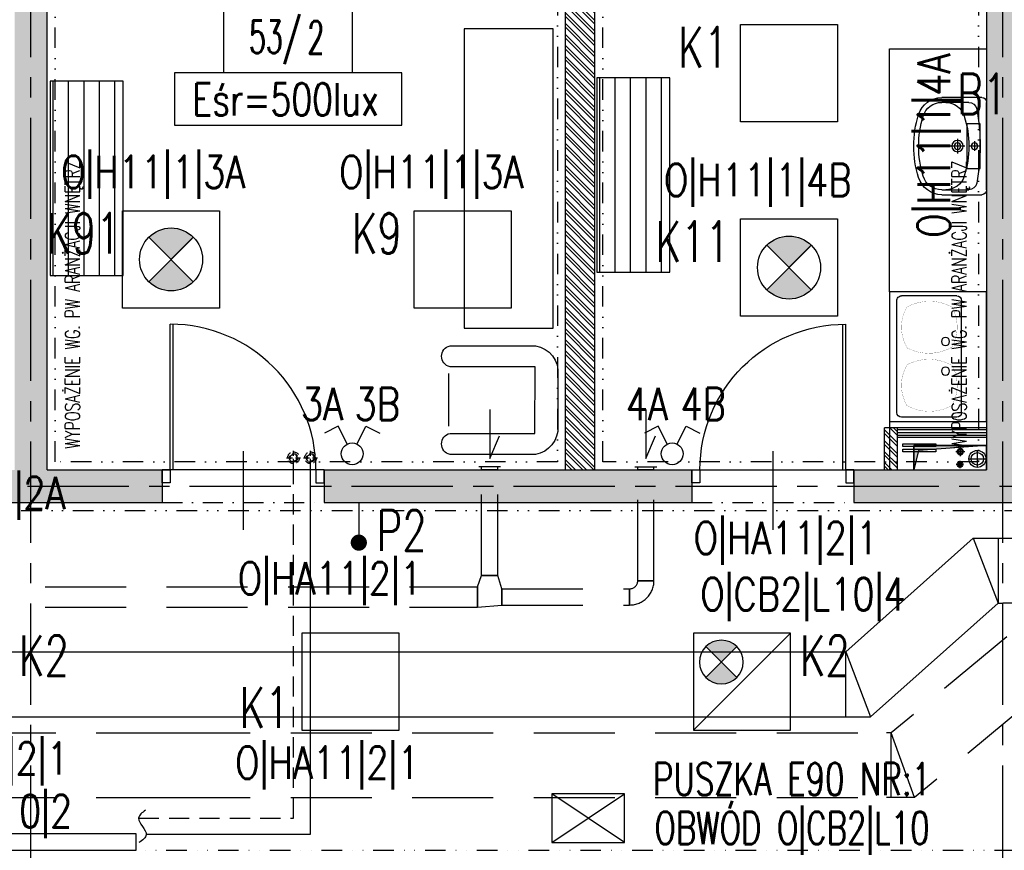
# Model space of a CAD drawing. Extents: x 41755 to 123924, y -112333 to 86187.
# Tile 254 of 256: x 106104 to 106712, y -6146 to -5633. Entities that reach past the tile are written whole.
import ezdxf
from ezdxf.enums import TextEntityAlignment as Align

# ---------------------------------------------------------------- set-up
doc = ezdxf.new("R2010")
doc.units = 0
doc.header["$LTSCALE"] = 50
for name, pattern in [('CENTER', [2, 1.25, -0.25, 0.25, -0.25]), ('DASHDOT', [1, 0.5, -0.25, 0, -0.25]), ('DASHED', [0.75, 0.5, -0.25]), ('DASHED2', [0.375, 0.25, -0.125]), ('DIVIDE', [31.75, 12.7, -6.35, 0, -6.35, 0, -6.35])]:
    doc.linetypes.add(name, pattern=pattern)
doc.layers.get('0').update_dxf_attribs({"color": 101, "linetype": 'CONTINUOUS'})
for name, color, linetype in [('Drz---drzwi', 5, 'CONTINUOUS'), ('E-90', 6, 'CONTINUOUS'), ('E35', 6, 'CONTINUOUS'), ('E50', 3, 'CONTINUOUS'), ('Ins-co', 2, 'CONTINUOUS'), ('Ins-kan', 54, 'CONTINUOUS'), ('Ins-went', 141, 'CONTINUOUS'), ('Ins-wod', 4, 'CONTINUOUS'), ('Opis-pom', 6, 'CONTINUOUS'), ('Opis_pom_ramka', 6, 'CONTINUOUS'), ('Os-osie glowne', 1, 'CENTER'), ('Sc-beton', 7, 'CONTINUOUS'), ('Sc-beton-hatch', 86, 'CONTINUOUS'), ('Sc-cegla pustak', 42, 'CONTINUOUS'), ('Sc-cegla pustak-hatch', 8, 'CONTINUOUS'), ('Sc-gk', 120, 'CONTINUOUS'), ('Sc-nadproza kon', 5, 'DASHED2'), ('Sc-silikat', 61, 'CONTINUOUS'), ('Sch-opis', 51, 'CONTINUOUS'), ('Suf-widok', 8, 'CONTINUOUS'), ('W-otwor-strop', 1, 'CONTINUOUS'), ('Wyp-kuchnia', 71, 'CONTINUOUS'), ('Wyp-meble', 155, 'CONTINUOUS'), ('Wyp-sanitar', 131, 'CONTINUOUS')]:
    doc.layers.add(name, color=color, linetype=linetype)
doc.styles.add('KA wymiar', font='romans.shx', dxfattribs={"width": 0.6})
doc.styles.add('ROMANS', font='romans', dxfattribs={"width": 0.85})
doc.linetypes.add('BATTING', pattern='A,0.0001,-0.1,[134,ltypeshp.shx,S=0.1,R=0,X=-0.1,Y=0],-0.2,[134,ltypeshp.shx,S=0.1,R=180,X=0.1,Y=0],-0.1', length=0.4001)
pattern_1 = [(135, (48983.41854682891, 565.4779691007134), (-3.367596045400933, -3.367596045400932), []), (135, (48983.41854682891, 567.7230341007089), (-3.367596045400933, -3.367596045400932), [])]

# ---------------------------------------------------------------- blocks, each defined once
blk = doc.blocks.new('_0630_DRZWI_90')
at = {"ltscale": 7}
for p, q in [((5, 8), (5, 98)), ((6.799999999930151, 8), (6.799999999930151, 97.98199819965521))]:
    blk.add_line(p, q, dxfattribs=at)
at = {"ltscale": 25}
for p, q in [((50, 19.69999999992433), (50, -28.89999999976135)), ((5, 8), (0, 8)), ((0, 8), (5, 8)), ((0, 0), (0, 8)), ((95, 8), (5, 8)), ((5, 8), (5, 0)), ((95, 8), (95, 0)), ((100, 8), (95, 8)), ((100, 0), (100, 8)), ((5, 0), (0, 0)), ((5, 0), (0, 0)), ((95, 0), (100, 0)), ((95, 0), (100, 0))]:
    blk.add_line(p, q, dxfattribs=at)
at = {"ltscale": 7}
blk.add_arc((5, 8), 90, 0, 90, dxfattribs=at)
blk = doc.blocks.new('umywalka_60x45')
at = {"ltscale": 25}
for p, q in [((-27.00000000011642, -5.820766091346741e-11), (27, 5.820766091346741e-11)), ((-30, -27.71634471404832), (-30.00000000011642, -3.000000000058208)), ((-1.164153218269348e-10, -4.5), (-1.164153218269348e-10, -10.5)), ((30, -2.999999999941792), (30, -27.71634471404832)), ((-27, -27.71634471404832), (-27, -11.02660116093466)), ((2.999999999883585, -7.5), (-3.000000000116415, -7.5)), ((27, -11.02660116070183), (27, -27.71634471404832)), ((4.499999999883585, -18), (-4.500000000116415, -18)), ((-1.164153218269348e-10, -13.5), (-1.164153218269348e-10, -22.5))]:
    blk.add_line(p, q, dxfattribs=at)
for centre, radius in [((-1.164153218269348e-10, -7.5), 2), ((-1.164153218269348e-10, -18), 3.5), ((-1.164153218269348e-10, -18), 2)]:
    blk.add_circle(centre, radius, dxfattribs=at)
for centre, radius, start, end in [((27, -2.999999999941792), 3, 0, 90), ((-27.00000000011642, -3.000000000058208), 3, 90, 180), ((5.820766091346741e-10, -129.425045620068), 125.4250456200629, 79.47373448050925, 100.5262655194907), ((-22.00000000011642, -11.02660116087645), 5, 100.5262655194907, 180), ((-1.164153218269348e-10, -73.40495448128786), 62.40495448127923, 72.68710209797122, 107.3128979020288), ((22, -11.02660116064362), 5, 0, 79.47373448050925), ((-14.99999999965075, -25.28365528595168), 12, 107.3128979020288, 180), ((15.00000000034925, -25.28365528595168), 12, 0, 72.68710209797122), ((-15.00000000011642, -27.71634471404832), 15, 180, 252.6871020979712), ((-15.00000000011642, -27.71634471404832), 12, 180, 252.6871020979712), ((14.99999999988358, -27.71634471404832), 12, 287.3128979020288, 0), ((14.99999999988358, -27.71634471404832), 15, 287.3128979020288, 0), ((-5.820766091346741e-10, 20.40495448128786), 65.40495448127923, 252.6871020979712, 287.3128979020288), ((-5.820766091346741e-10, 20.40495448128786), 62.40495448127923, 252.6871020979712, 287.3128979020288)]:
    blk.add_arc(centre, radius, start, end, dxfattribs=at)
blk = doc.blocks.new('zle02_r')
for p, q in [((0, 60), (80, 60)), ((0, 0), (0, 60)), ((80, 60), (80, 0)), ((5.5, 44.5), (74.5, 44.5)), ((2.5, 41.5), (2.5, 7.5)), ((77.5, 41.5), (77.5, 7.5)), ((80, 0), (0, 0)), ((5.5, 4.5), (74.5, 4.5))]:
    blk.add_line(p, q)
at = {"const_width": 0.1}
for points in [[(9.816999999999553, 38.58500000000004, -0.2615523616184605), (34.55199999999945, 38.58500000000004, -0.2548148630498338), (35.06999999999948, 11.0329999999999, -0.2765169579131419), (9.816999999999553, 10.77399999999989, -0.260807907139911), (9.816999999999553, 38.58500000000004, -1.008385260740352)], [(70.55499999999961, 38.58500000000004, 0.2615523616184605), (45.81999999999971, 38.58500000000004, 0.2548148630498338), (45.30199999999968, 11.0329999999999, 0.2765169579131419), (70.55499999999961, 10.77399999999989, 0.260807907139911), (70.55499999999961, 38.58500000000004, 1.008385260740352)]]:
    blk.add_lwpolyline(points, format="xyb", dxfattribs=at)
for centre in [(31.05699999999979, 34.59400000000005), (49.31499999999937, 34.59400000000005)]:
    blk.add_circle(centre, 2.5)
for centre, start, end in [((5.5, 41.5), 90, 180), ((74.5, 41.5), 0, 90), ((5.5, 7.5), 180, 270), ((74.5, 7.5), 270, 0)]:
    blk.add_arc(centre, 3, start, end)
blk = doc.blocks.new('_opis_pom_metka')
at = {"layer": 'Opis_pom_ramka'}
blk.add_lwpolyline([(-33.12750490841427, 0), (32.87249509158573, 0), (32.87249509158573, -36.0000000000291), (-33.12750490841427, -36.0000000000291)], close=True, dxfattribs=at)
at = {"style": 'KA wymiar', "width": 0.6}
blk.add_attdef('KO/', text='', height=16.8, dxfattribs=at).set_placement((3.451362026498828, -25.86778855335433), align=Align.RIGHT)
blk.add_attdef('NR', (3.799058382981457, -26.16449648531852), '', height=16.8, dxfattribs=at)
blk = doc.blocks.new('_dkjhsjhkfgh')
at = {"layer": 'Ins-went', "ltscale": 2}
for p, q in [((6823.007060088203, 4412.629598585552), (6901.76826146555, 4482.829598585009)), ((6901.76826146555, 4482.829598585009), (6917.007060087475, 4442.829598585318)), ((6901.76826146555, 4482.829598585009), (6920.007060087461, 4482.829598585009)), ((6917.007060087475, 4482.829598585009), (6917.007060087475, 4442.829598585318)), ((6919.999999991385, 4482.849124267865), (7060.899999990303, 4482.849124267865)), ((6838.245858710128, 4372.629598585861), (6917.007060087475, 4442.829598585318)), ((6917.007060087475, 4442.829598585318), (6920.007060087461, 4442.829598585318)), ((6919.999999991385, 4442.849124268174), (7060.899999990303, 4442.849124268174)), ((6285.407060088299, 4412.629598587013), (6405.407060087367, 4412.629598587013)), ((6405.407060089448, 4412.629598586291), (6820.007060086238, 4412.629598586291)), ((6820.007060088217, 4412.629598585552), (6823.007060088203, 4412.629598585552)), ((6823.007060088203, 4372.629598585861), (6823.007060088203, 4412.629598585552)), ((6823.007060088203, 4412.629598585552), (6838.245858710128, 4372.629598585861)), ((6285.407060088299, 4372.629598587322), (6405.407060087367, 4372.629598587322)), ((6405.407060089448, 4372.6295985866), (6820.007060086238, 4372.6295985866)), ((6820.007060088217, 4372.629598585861), (6838.245858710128, 4372.629598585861))]:
    blk.add_line(p, q, dxfattribs=at)
blk = doc.blocks.new('A$C5DF87A14')
at = {"layer": 'Wyp-meble'}
h = blk.add_hatch(dxfattribs=at)
h.set_pattern_fill('LINE', color=256, scale=3, angle=-89.99999999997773, style=0)
h.set_pattern_definition([(270, (72377.65995362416, -403312.2516756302), (9.524999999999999, 3.701353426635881e-12), [])])
h.paths.add_polyline_path([(6342.000000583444, 4775.002112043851), (6342.000000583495, 4655.002112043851), (6387.000000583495, 4655.002112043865), (6387.000000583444, 4775.002112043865)])
h = blk.add_hatch(dxfattribs=at)
h.set_pattern_fill('LINE', color=256, scale=3, angle=-89.99999999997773, style=0)
h.set_pattern_definition([(270, (72715.08171787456, -403310.1725950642), (9.524999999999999, 3.701353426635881e-12), [])])
h.paths.add_polyline_path([(6679.421764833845, 4777.081192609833), (6679.421764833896, 4657.081192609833), (6724.421764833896, 4657.081192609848), (6724.421764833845, 4777.081192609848)])
for p, q in [((6860.000000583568, 4764.999999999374), (6860.000000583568, 4794.999999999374)), ((6860.000000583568, 4794.999999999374), (6920.000000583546, 4794.999999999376)), ((6860.000000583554, 4644.999999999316), (6860.000000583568, 4764.999999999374)), ((6860.000000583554, 4564.999999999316), (6860.000000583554, 4534.999999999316))]:
    blk.add_line(p, q, dxfattribs=at)
for points in [[(6652.382298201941, 4807.465229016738), (6597.382298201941, 4807.465229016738), (6597.382298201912, 4622.465229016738), (6652.382298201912, 4622.465229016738)], [(6342.000000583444, 4775.002112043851), (6342.000000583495, 4655.002112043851), (6387.000000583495, 4655.002112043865), (6387.000000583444, 4775.002112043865)], [(6679.421764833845, 4777.081192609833), (6679.421764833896, 4657.081192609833), (6724.421764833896, 4657.081192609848), (6724.421764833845, 4777.081192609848)]]:
    blk.add_lwpolyline(points, close=True, dxfattribs=at)
blk.add_lwpolyline([(6641.200846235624, 4598.767743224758), (6588.757090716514, 4598.767743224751, -0.814276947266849), (6588.757090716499, 4611.615340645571), (6641.418455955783, 4611.615340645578, -0.4036554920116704), (6655.345428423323, 4593.541603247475), (6655.345428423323, 4561.967013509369, -0.3801225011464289), (6641.418455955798, 4544.546546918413), (6588.757090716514, 4544.546546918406, -0.8043559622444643), (6588.757090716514, 4557.611894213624), (6641.104836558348, 4557.611894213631)], format="xyb", close=True, dxfattribs=at)
blk.add_lwpolyline([(6587.869852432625, 4594.572806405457), (6587.869852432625, 4562.069194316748)], dxfattribs=at)
blk = doc.blocks.new('opr_kas_inw')
at = {"layer": 'E35'}
h = blk.add_hatch(color=256, dxfattribs=at)
edge = h.paths.add_edge_path()
edge.add_line((-12.76970681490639, -12.13742555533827), (-3.22376526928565, -21.68336710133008))
edge.add_ellipse((-12.76970681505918, -12.13742555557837), major_axis=(-9.545941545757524, 9.545941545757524), ratio=1, start_angle=90.00000000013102, end_angle=180.0000000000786, ccw=False)
edge.add_line((-22.31564836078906, -21.68336710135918), (-12.76970681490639, -12.13742555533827))
edge = h.paths.add_edge_path()
edge.add_line((-3.223765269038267, -2.591484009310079), (-12.76970681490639, -12.13742555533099))
edge.add_line((-12.76970681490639, -12.13742555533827), (-22.31564836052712, -2.591484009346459))
edge.add_ellipse((-12.76970681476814, -12.13742555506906), major_axis=(-9.545941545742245, 9.545941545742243), ratio=1, start_angle=-89.99999999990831, end_angle=1.1789325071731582e-10, ccw=False)
for p, q in [((-30.00000000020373, 29.9999999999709), (30.00000000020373, -29.9999999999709)), ((-22.31564836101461, -21.68336710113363), (-3.223765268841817, -2.591484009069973)), ((-22.31564836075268, -2.591484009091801), (-3.223765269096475, -21.68336710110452))]:
    blk.add_line(p, q, dxfattribs=at)
at = {"layer": 'E35', "linetype": 'Continuous', "ltscale": 0.3}
blk.add_line((-21.76970681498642, -3.137425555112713), (-3.769706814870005, -21.13742555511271), dxfattribs=at)
blk.add_lwpolyline([(-30.00000000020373, 29.9999999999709), (30.00000000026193, 29.9999999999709), (30.00000000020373, -29.9999999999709), (-30.00000000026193, -29.99999999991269)], close=True, dxfattribs=at)
at = {"layer": 'E35'}
blk.add_circle((-12.76970681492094, -12.13742555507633), 13.49999999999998, dxfattribs=at)

msp = doc.modelspace()

# ---------------------------------------------------------------- hatches: boundary and pattern name
at = {"layer": 'E35'}
h = msp.add_hatch(color=256, dxfattribs=at)
edge = h.paths.add_edge_path()
edge.add_line((106197.4929498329, -5780.641380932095), (106211.2391056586, -5766.895225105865))
edge.add_ellipse((106197.4929498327, -5780.641380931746), major_axis=(13.74615582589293, 13.74615582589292), ratio=0.9999999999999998, start_angle=359.9999999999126, end_angle=449.999999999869)
edge.add_line((106183.7467940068, -5766.895225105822), (106197.4929498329, -5780.641380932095))
edge = h.paths.add_edge_path()
edge.add_line((106211.239105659, -5794.387536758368), (106197.4929498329, -5780.641380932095))
edge.add_line((106197.4929498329, -5780.641380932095), (106183.7467940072, -5794.387536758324))
edge.add_ellipse((106197.4929498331, -5780.641380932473), major_axis=(-13.74615582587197, 13.74615582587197), ratio=0.9999999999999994, start_angle=90, end_angle=179.9999999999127)
h = msp.add_hatch(color=256, dxfattribs=at)
edge = h.paths.add_edge_path()
edge.add_line((106578.9660028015, -5785.641380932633), (106592.7121586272, -5771.895225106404))
edge.add_ellipse((106578.9660028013, -5785.641380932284), major_axis=(13.74615582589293, 13.74615582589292), ratio=0.9999999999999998, start_angle=359.9999999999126, end_angle=449.999999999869)
edge.add_line((106565.2198469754, -5771.89522510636), (106578.9660028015, -5785.641380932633))
edge = h.paths.add_edge_path()
edge.add_line((106592.7121586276, -5799.387536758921), (106578.9660028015, -5785.641380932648))
edge.add_line((106578.9660028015, -5785.641380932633), (106565.2198469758, -5799.387536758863))
edge.add_ellipse((106578.9660028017, -5785.641380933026), major_axis=(-13.74615582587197, 13.74615582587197), ratio=0.9999999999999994, start_angle=90, end_angle=179.9999999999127)
at = {"layer": 'Sc-beton-hatch'}
h = msp.add_hatch(dxfattribs=at)
h.set_pattern_fill('ANSI33', color=256, angle=-1.272221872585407e-14, style=0)
h.set_pattern_definition([(44.99999999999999, (48983.41854682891, 565.4779691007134), (-4.490128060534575, 4.490128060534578), []), (44.99999999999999, (48987.90867682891, 565.4779691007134), (-4.490128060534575, 4.490128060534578), [3.175, -1.5875])])
h.paths.add_polyline_path([(110735.9660018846, -5930.641380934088), (110735.9660018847, -5910.641380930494), (110669.9659959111, -5910.641363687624), (110669.9659959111, -5930.641380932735)])
h.paths.add_polyline_path([(110595.966002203, -5930.641380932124), (110595.966002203, -5910.641380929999), (110380.966002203, -5910.641380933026), (110380.966002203, -5930.641380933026)])
h.paths.add_polyline_path([(110480.9660022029, -5420.641380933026), (110480.9660022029, -5400.641380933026), (110420.9660022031, -5400.641380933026), (110420.9660022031, -5420.641380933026), (110440.966002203, -5420.641380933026)])
h.paths.add_polyline_path([(110038.9660022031, -5420.64138093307), (110038.9660022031, -5400.641380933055), (109530.966002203, -5400.641380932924), (109530.966002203, -5420.641380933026), (109570.966002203, -5420.641380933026), (109570.966002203, -5910.641380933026), (109369.4660027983, -5910.641380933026), (109369.4660027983, -5930.641380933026), (110280.966002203, -5930.641380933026), (110280.966002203, -5910.641380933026), (109590.966002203, -5910.641380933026), (109590.966002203, -5420.641380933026)])
h.paths.add_polyline_path([(109170.9660022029, -6150.641380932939), (109170.9660022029, -6170.641380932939), (110210.9660027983, -6170.641380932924), (110210.9660027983, -6150.641380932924)])
h.paths.add_polyline_path([(108990.966002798, -5910.641380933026), (108990.966002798, -5850.641380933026), (108970.966002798, -5850.641380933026), (108970.966002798, -5910.641380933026), (108670.9660027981, -5910.641380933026), (108670.9660027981, -5930.641380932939), (109239.4660027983, -5930.641380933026), (109239.4660027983, -5910.641380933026)])
h.paths.add_polyline_path([(108990.966002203, -5655.641380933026), (108970.9660027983, -5655.641380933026), (108970.9660027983, -5675.641380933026), (108990.966002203, -5675.641380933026)])
h.paths.add_polyline_path([(108950.9660027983, -5400.641380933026), (108950.9660027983, -5420.641380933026), (108970.966002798, -5420.641380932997), (108970.966002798, -5480.641380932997), (108990.966002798, -5480.641380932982), (108990.966002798, -5420.641380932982), (109010.9660027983, -5420.641380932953), (109010.9660027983, -5400.641380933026)])
h.paths.add_polyline_path([(108342.9660027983, -5400.641380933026), (108342.9660027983, -5973.641380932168), (108362.9660027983, -5973.641380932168), (108362.9660027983, -5930.641380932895), (108540.9660027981, -5930.641380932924), (108540.9660027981, -5910.641380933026), (108362.9660027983, -5910.641380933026), (108362.9660027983, -5420.641380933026), (108640.9660022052, -5420.641380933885), (108640.9660022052, -5400.641380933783)])
h.paths.add_polyline_path([(107982.9660027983, -5400.641380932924), (107982.9660027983, -5420.641380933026), (108320.9660027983, -5420.641380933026), (108320.9660027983, -5910.641380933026), (108298.966002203, -5910.641380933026), (108298.966002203, -5930.641380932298), (108320.9660027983, -5930.641380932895), (108320.9660027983, -5973.641380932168), (108340.9660027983, -5973.641380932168), (108340.9660027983, -5400.641380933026)])
h.paths.add_polyline_path([(108362.9660027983, -6150.641380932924), (108362.9660027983, -6108.641380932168), (108342.9660027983, -6108.641380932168), (108342.9660027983, -6170.641380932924), (108740.9660022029, -6170.641380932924), (108740.9660022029, -6150.641380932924)])
h.paths.add_polyline_path([(108340.9660027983, -6170.641380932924), (108340.9660027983, -6108.641380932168), (108320.9660027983, -6108.641380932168), (108320.9660027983, -6150.641380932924), (107700.9660027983, -6150.641380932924), (107700.9660027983, -6170.641380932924)])
h.paths.add_polyline_path([(107995.966002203, -5910.64138093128), (107995.966002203, -5930.641380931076), (108238.966002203, -5930.641380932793), (108238.966002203, -5910.641380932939)], flags=17)
h.paths.add_polyline_path([(107799.9659959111, -5910.641380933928), (107799.9659959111, -5930.641380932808), (107865.966002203, -5930.641380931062), (107865.966002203, -5910.641380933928)])
h.paths.add_polyline_path([(107725.966002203, -5930.641380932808), (107725.966002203, -5910.641380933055), (107550.966002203, -5910.641380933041), (107550.9660022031, -5930.641380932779)])
h.paths.add_polyline_path([(107430.9660022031, -5930.641380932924), (107430.966002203, -5910.641380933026), (107308.9660028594, -5910.641380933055), (107308.9660028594, -5930.641380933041)])
h.paths.add_polyline_path([(106300.9660021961, -6150.641380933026), (106300.9660021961, -6170.641380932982), (107340.9660027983, -6170.641380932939), (107340.9660027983, -6150.641380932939)])
h.paths.add_polyline_path([(107188.9660028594, -5930.641380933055), (107188.9660028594, -5910.641380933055), (107140.9660035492, -5910.641380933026), (107140.9660035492, -5930.641380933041)])
h.paths.add_polyline_path([(107040.9660035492, -5930.641380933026), (107040.9660035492, -5910.641380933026), (106830.9660027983, -5910.641380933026), (106830.9660027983, -5930.641380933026)], flags=16)
h.paths.add_polyline_path([(107168.9660035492, -5420.641380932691), (107168.9660035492, -5400.64138093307), (106660.9660027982, -5400.641380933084), (106660.9660027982, -5420.641380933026), (106700.9660027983, -5420.641380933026), (106700.9660027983, -5910.641380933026), (106618.9660027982, -5910.641380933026), (106618.9660027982, -5930.641380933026), (106730.9660027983, -5930.641380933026), (106730.9660027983, -5910.641380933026), (106720.9660027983, -5910.641380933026), (106720.9660027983, -5420.641380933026)])
h.paths.add_polyline_path([(106518.9660027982, -5930.641380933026), (106518.9660027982, -5910.641380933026), (106291.9660027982, -5910.641380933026), (106291.9660027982, -5930.641380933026)])
h.paths.add_polyline_path([(106120.9660027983, -5910.641380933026), (106120.9660027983, -5420.641380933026), (106140.966002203, -5420.641380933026), (106140.966002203, -5400.641380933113), (106080.9660027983, -5400.641380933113), (106080.9660027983, -5420.641380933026), (106100.9660027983, -5420.641380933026), (106100.9660027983, -5910.641380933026), (105979.9660027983, -5910.641380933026), (105979.9660027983, -5930.641380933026), (106191.9660027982, -5930.641380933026), (106191.9660027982, -5910.641380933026)])
h.paths.add_polyline_path([(105659.9660025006, -5910.641380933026), (105659.9660025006, -5930.641380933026), (105879.9660027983, -5930.641380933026), (105879.9660027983, -5910.641380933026)])
h.paths.add_polyline_path([(105492.966002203, -6150.641380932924), (105492.966002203, -6108.641380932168), (105472.966002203, -6108.641380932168), (105472.966002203, -6170.641380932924), (105870.966002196, -6170.641380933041), (105870.966002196, -6150.641380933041)])
h.paths.add_polyline_path([(105559.9660025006, -5930.641380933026), (105559.9660025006, -5910.641380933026), (105492.966002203, -5910.641380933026), (105492.966002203, -5420.641380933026), (105770.9660022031, -5420.641380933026), (105770.9660022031, -5400.641380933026), (105472.966002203, -5400.641380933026), (105472.966002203, -5973.641380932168), (105492.966002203, -5973.641380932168), (105492.966002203, -5930.641380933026)])
h.paths.add_polyline_path([(105450.966002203, -5910.641380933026), (105428.966002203, -5910.641380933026), (105428.966002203, -5930.641380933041), (105450.966002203, -5930.641380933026), (105450.966002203, -5973.641380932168), (105470.966002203, -5973.641380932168), (105470.966002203, -5400.641380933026), (105112.966002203, -5400.641380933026), (105112.966002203, -5420.641380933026), (105450.966002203, -5420.641380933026)])
h.paths.add_polyline_path([(105470.966002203, -6170.641380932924), (105470.966002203, -6108.641380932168), (105450.966002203, -6108.641380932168), (105450.966002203, -6150.641380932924), (104830.9660027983, -6150.641380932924), (104830.9660027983, -6170.641380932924)])
h.paths.add_polyline_path([(105260.966002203, -5910.641380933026), (105260.966002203, -5930.641380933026), (105368.966002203, -5930.641380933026), (105368.966002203, -5910.641380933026)], flags=16)
h.paths.add_polyline_path([(105160.966002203, -5930.641380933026), (105160.966002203, -5910.641380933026), (105059.9659959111, -5910.64138093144), (105059.9659959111, -5930.641380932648)])
h.paths.add_polyline_path([(105014.9659959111, -5930.641380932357), (105014.9659959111, -5910.641380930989), (104929.9659959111, -5910.641380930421), (104929.9659959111, -5930.641380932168)])
h.paths.add_polyline_path([(104855.966002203, -5930.641380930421), (104855.966002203, -5910.641380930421), (104715.9660027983, -5910.641380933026), (104715.9660027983, -5930.641380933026)])
h.paths.add_polyline_path([(104740.966002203, -5420.641380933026), (104740.966002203, -5400.641380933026), (104680.966002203, -5400.641380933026), (104680.966002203, -5420.641380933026)])
h.paths.add_polyline_path([(103790.966002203, -5400.641380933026), (103790.966002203, -5420.64138093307), (103830.966002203, -5420.641380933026), (103830.966002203, -5910.641380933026), (103540.9660027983, -5910.641380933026), (103540.9660027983, -5930.641380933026), (104585.9660027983, -5930.641380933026), (104585.9660027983, -5910.641380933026), (103850.966002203, -5910.641380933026), (103850.966002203, -5420.641380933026), (104298.966002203, -5420.641380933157), (104298.966002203, -5400.64138093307)])
h.paths.add_polyline_path([(104470.9660027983, -6170.641380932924), (104470.9660027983, -6150.641380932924), (103430.966002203, -6150.641380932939), (103430.966002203, -6170.641380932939)])
h.paths.add_polyline_path([(103440.9660027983, -5930.641380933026), (103440.9660027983, -5910.641380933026), (103250.9660027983, -5910.641380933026), (103250.9660027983, -5420.641380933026), (103270.9660027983, -5420.641380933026), (103270.9660027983, -5400.641380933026), (103210.9660027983, -5400.641380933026), (103210.9660027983, -5420.641380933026), (103230.9660027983, -5420.641380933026), (103230.9660027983, -5910.641380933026), (103077.9660026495, -5910.641380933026), (103077.9660026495, -5930.641380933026)])
h.paths.add_polyline_path([(103000.966002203, -6170.641380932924), (103000.966002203, -6150.641380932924), (102422.966002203, -6150.641380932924), (102422.966002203, -6108.641380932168), (102402.966002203, -6108.641380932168), (102402.966002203, -6170.641380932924)])
h.paths.add_polyline_path([(102977.9660026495, -5930.641380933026), (102977.9660026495, -5910.641380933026), (102653.9660023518, -5910.641380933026), (102653.9660023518, -5930.641380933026)])
h.paths.add_polyline_path([(102553.9660023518, -5930.641380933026), (102553.9660023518, -5910.641380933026), (102422.9660027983, -5910.641380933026), (102422.9660027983, -5520.641380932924), (102452.966002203, -5520.641380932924), (102452.966002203, -5500.641380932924), (102422.9660027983, -5500.641380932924), (102422.9660027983, -5400.641380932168), (102402.9660027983, -5400.641380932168), (102402.9660027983, -5973.641380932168), (102422.9660027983, -5973.641380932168), (102422.9660027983, -5930.641380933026)])
h.paths.add_polyline_path([(102582.9660027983, -5500.641380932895), (102552.966002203, -5500.64138093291), (102552.966002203, -5520.64138093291), (102602.9660027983, -5520.641380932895), (102602.9660027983, -5420.641380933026), (102642.966002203, -5420.641380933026), (102642.966002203, -5400.641380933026), (102582.9660027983, -5400.641380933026)])
at = {"layer": 'Sc-cegla pustak-hatch'}
h = msp.add_hatch(dxfattribs=at)
h.set_pattern_fill('ANSI32', color=256, scale=0.5, angle=89.99999999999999, style=0)
h.set_pattern_definition(pattern_1)
h.paths.add_polyline_path([(111108.966002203, -5701.641380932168), (111190.9660027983, -5701.641380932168), (111190.9660027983, -5683.641380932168), (111090.966002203, -5683.641380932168), (111090.966002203, -5910.64138093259), (111108.966002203, -5910.64138093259)])
h.paths.add_polyline_path([(110577.966002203, -5878.641380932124), (110577.966002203, -5910.641380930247), (110587.5915514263, -5910.641380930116), (110587.5915514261, -5901.869926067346), (110595.966002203, -5901.869926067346), (110595.966002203, -5896.641380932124), (110669.9659959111, -5896.641363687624), (110669.9659959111, -5910.641363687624), (110687.9659959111, -5910.641368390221), (110687.9659959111, -5878.641380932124)])
h.paths.add_polyline_path([(110460.966002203, -5870.641380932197), (110442.966002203, -5870.641380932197), (110442.966002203, -5910.641380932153), (110460.966002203, -5910.641380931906)])
h.paths.add_polyline_path([(110460.966002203, -5420.641380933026), (110442.966002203, -5420.641380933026), (110442.966002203, -5770.641380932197), (110460.966002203, -5770.641380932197)])
h.paths.add_polyline_path([(108220.966002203, -5683.641380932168), (108220.966002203, -5910.641380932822), (108238.966002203, -5910.641380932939), (108238.966002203, -5701.641380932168), (108320.9660027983, -5701.641380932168), (108320.9660027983, -5683.641380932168)])
h.paths.add_polyline_path([(107707.966002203, -5878.641380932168), (107707.966002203, -5910.641380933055), (107717.8721538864, -5910.641380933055), (107717.8721538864, -5903.691398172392), (107725.966002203, -5903.691398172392), (107725.966002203, -5896.641380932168), (107799.9659959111, -5896.641380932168), (107799.9659959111, -5910.641380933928), (107817.9659959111, -5910.641380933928), (107817.9659959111, -5878.641380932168)])
h.paths.add_polyline_path([(107588.966002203, -5655.641380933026), (107570.966002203, -5655.641380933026), (107570.966002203, -5910.641380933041), (107588.966002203, -5910.641380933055)])
h.paths.add_polyline_path([(107588.966002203, -5420.641380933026), (107570.966002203, -5420.641380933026), (107570.966002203, -5480.641380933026), (107588.966002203, -5480.641380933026)])
h.paths.add_polyline_path([(107168.9660035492, -5420.641380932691), (107150.9660035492, -5420.641380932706), (107150.9660035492, -5910.641380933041), (107168.9660035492, -5910.641380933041)])
h.paths.add_polyline_path([(106440.9660027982, -5910.641380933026), (106458.9660027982, -5910.641380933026), (106458.9660027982, -5418.641380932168), (106530.9660027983, -5418.641380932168), (106530.9660027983, -5400.641380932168), (106400.9660027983, -5400.641380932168), (106400.9660027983, -5418.641380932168), (106440.9660027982, -5418.641380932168)])
h.paths.add_polyline_path([(105744.9660027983, -5420.641380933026), (105726.9660027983, -5420.641380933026), (105726.9660027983, -5910.641380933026), (105744.9660027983, -5910.641380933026)])
h.paths.add_polyline_path([(105350.966002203, -5683.641380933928), (105350.966002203, -5910.641380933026), (105368.966002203, -5910.641380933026), (105368.966002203, -5701.641380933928), (105450.966002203, -5701.641380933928), (105450.966002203, -5683.641380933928)])
h.paths.add_polyline_path([(105150.966002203, -5420.641380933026), (105132.966002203, -5420.641380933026), (105132.966002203, -5910.64138093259), (105150.966002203, -5910.641380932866)])
h.paths.add_polyline_path([(104837.966002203, -5878.641380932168), (104837.9660022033, -5910.641380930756), (104847.5915514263, -5910.641380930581), (104847.5915514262, -5901.869926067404), (104855.9660022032, -5901.869926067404), (104855.9660022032, -5896.641380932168), (104929.9659959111, -5896.641380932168), (104929.9659959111, -5910.641380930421), (104947.9659959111, -5910.641380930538), (104947.9659959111, -5878.641380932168)])
h.paths.add_polyline_path([(102824.9660025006, -5418.641380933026), (102926.9660027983, -5418.641380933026), (102926.9660027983, -5400.641380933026), (102784.966002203, -5400.641380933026), (102784.966002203, -5418.641380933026), (102806.9660025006, -5418.641380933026), (102806.9660025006, -5910.641380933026), (102824.9660025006, -5910.641380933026)])
h = msp.add_hatch(dxfattribs=at)
h.set_pattern_fill('ANSI32', color=256, scale=0.5, angle=89.99999999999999, style=0)
h.set_pattern_definition(pattern_1)
h.paths.add_polyline_path([(106637.9660027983, -5910.641380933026), (106645.9660027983, -5910.641380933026), (106645.9660027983, -5884.641380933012), (106637.9660027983, -5884.641380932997)])
at = {"layer": 'W-otwor-strop', "ltscale": 0.5}
msp.add_hatch(color=256, dxfattribs=at).paths.add_polyline_path([(106655.9660027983, -5910.641380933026), (106655.9660027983, -5895.641380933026), (106700.9660027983, -5895.641380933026), (106658.9660027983, -5898.641380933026)])

# ---------------------------------------------------------------- linework, layer by layer
at = {"layer": 'E35'}
for p, q in [((106183.7467940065, -5766.895225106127), (106211.2391056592, -5794.387536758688)), ((106183.7467940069, -5794.387536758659), (106211.2391056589, -5766.895225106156)), ((106565.2198469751, -5771.895225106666), (106592.7121586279, -5799.387536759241)), ((106565.2198469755, -5799.387536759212), (106592.7121586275, -5771.895225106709)), ((106300.738015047, -5883.571883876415), (106292.2023479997, -5887.845920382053)), ((106306.2638878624, -5894.60758992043), (106300.738015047, -5883.571883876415)), ((106312.3082882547, -5894.607589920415), (106317.8341610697, -5883.571883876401)), ((106317.8341610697, -5883.571883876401), (106326.3698281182, -5887.845920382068)), ((106498.2945667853, -5883.571883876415), (106489.758899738, -5887.845920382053)), ((106503.8204396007, -5894.60758992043), (106498.2945667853, -5883.571883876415)), ((106509.864839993, -5894.607589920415), (106515.3907128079, -5883.571883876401)), ((106515.3907128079, -5883.571883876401), (106523.9263798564, -5887.845920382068)), ((106477.4750893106, -6140.733405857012), (106432.4750893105, -6110.733405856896)), ((106432.4750893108, -6140.73340585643), (106477.4750893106, -6110.733405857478))]:
    msp.add_line(p, q, dxfattribs=at)
at = {"layer": 'E35', "linetype": 'Continuous', "ltscale": 0.3}
for p, q in [((106184.5329498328, -5793.601380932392), (106210.452949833, -5767.681380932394)), ((106566.0060028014, -5798.601380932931), (106591.9260028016, -5772.681380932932))]:
    msp.add_line(p, q, dxfattribs=at)
for points in [[(106608.9660027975, -5695.641380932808), (106548.9660027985, -5695.641380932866), (106548.9660027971, -5635.641380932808), (106608.966002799, -5635.641380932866)], [(106199.5797025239, -5697.679387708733), (106339.9127420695, -5697.679387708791), (106339.9127420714, -5665.400537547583), (106199.5797025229, -5665.400537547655)], [(106227.4929498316, -5810.641380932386), (106167.4929498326, -5810.641380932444), (106167.4929498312, -5750.641380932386), (106227.4929498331, -5750.641380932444)], [(106407.4929498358, -5810.641380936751), (106347.4929498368, -5810.64138093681), (106347.4929498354, -5750.641380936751), (106407.4929498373, -5750.64138093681)], [(106608.9660028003, -5815.641380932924), (106548.9660028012, -5815.641380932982), (106548.9660027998, -5755.641380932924), (106608.9660028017, -5755.641380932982)], [(106278.2177415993, -6071.439376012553), (106338.2177415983, -6071.439376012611), (106338.2177415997, -6011.439376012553), (106278.2177415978, -6011.439376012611)]]:
    msp.add_lwpolyline(points, close=True, dxfattribs=at)
at = {"layer": 'E35'}
msp.add_lwpolyline([(106696.9660027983, -5696.792223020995), (106688.6913608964, -5696.792223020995), (106688.6913608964, -5724.490538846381), (106696.9660027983, -5724.490538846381)], close=True, dxfattribs=at)
at = {"layer": 'E35', "ltscale": 0.2}
msp.add_lwpolyline([(106432.4750893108, -6140.73340585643), (106477.4750893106, -6140.733405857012), (106477.4750893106, -6110.733405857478), (106432.4750893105, -6110.733405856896)], close=True, dxfattribs=at)
at = {"layer": 'E35'}
for centre, radius in [((106197.4929498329, -5780.641380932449), 19.43999999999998), ((106578.9660028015, -5785.641380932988), 19.43999999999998), ((106309.2860880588, -5900.643217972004), 6.750000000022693), ((106506.8426397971, -5900.643217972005), 6.750000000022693)]:
    msp.add_circle(centre, radius, dxfattribs=at)
at = {"layer": 'E50'}
msp.add_line((106313.396264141, -5930.641380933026), (106313.396264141, -5955.537282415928), dxfattribs=at)
at = {"layer": 'E50', "const_width": 5}
msp.add_lwpolyline([(106315.896264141, -5955.537282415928, -1), (106310.896264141, -5955.537282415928, -1)], format="xyb", close=True, dxfattribs=at)
at = {"layer": 'Ins-co', "linetype": 'Continuous', "ltscale": 0.5}
for p, q in [((106649.2383560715, -5894.583125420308), (106669.6913316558, -5894.583125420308)), ((106649.2383560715, -5896.240556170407), (106649.2383560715, -5894.583125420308)), ((106669.6913316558, -5894.583125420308), (106669.6913316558, -5896.240556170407)), ((106669.6913316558, -5896.240556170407), (106649.2383560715, -5896.240556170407)), ((106649.2383560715, -5897.713802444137), (106669.6913316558, -5897.713802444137)), ((106649.2383560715, -5899.371233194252), (106649.2383560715, -5897.713802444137)), ((106669.6913316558, -5899.371233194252), (106649.2383560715, -5899.371233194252)), ((106669.6913316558, -5897.713802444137), (106669.6913316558, -5899.371233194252)), ((106283.6312976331, -6135.641380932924, 4.718697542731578e-07), (106283.6312976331, -5907.501483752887)), ((106182.1795266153, -6135.641380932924), (106283.6312976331, -6135.641380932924))]:
    msp.add_line(p, q, dxfattribs=at)
at = {"layer": 'Ins-co', "linetype": 'DASHED2', "ltscale": 0.3}
for p, q in [((106273.1008959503, -5907.501834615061, -4.718701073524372e-07), (106273.100690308, -5898.781834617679, -4.718701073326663e-07)), ((106283.6312976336, -5907.501483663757), (106283.6310919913, -5898.781483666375)), ((106268.7408013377, -5903.141937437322, -4.718696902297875e-07), (106277.4608013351, -5903.141731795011, -4.718705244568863e-07)), ((106279.271203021, -5903.141586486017), (106287.9912030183, -5903.141380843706))]:
    msp.add_line(p, q, dxfattribs=at)
at = {"layer": 'Ins-co', "linetype": 'DASHED', "ltscale": 0.5}
for p, q in [((106273.1008959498, -6125.641380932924), (106273.1008959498, -5907.501834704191, -4.718701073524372e-07)), ((106177.4940510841, -6125.641380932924), (106273.1008959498, -6125.641380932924))]:
    msp.add_line(p, q, dxfattribs=at)
at = {"layer": 'Ins-co'}
msp.add_lwpolyline([(105995.9660021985, -6135.454769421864), (105995.9660021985, -6145.454769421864), (106175.9660021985, -6145.454769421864), (106175.9660021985, -6135.454769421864)], close=True, dxfattribs=at)
at = {"layer": 'Ins-co', "linetype": 'DASHED2', "ltscale": 0.3}
for centre, radius in [((106273.1008013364, -5903.141834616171, -4.718701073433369e-07), 3.623770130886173), ((106273.1008013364, -5903.141834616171, -4.718701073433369e-07), 2.559999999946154), ((106273.1008013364, -5903.141834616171, -4.718701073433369e-07), 2.07999999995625), ((106283.6312030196, -5903.141483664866), 3.623770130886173), ((106283.6312030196, -5903.141483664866), 2.559999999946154), ((106283.6312030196, -5903.141483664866), 2.07999999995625)]:
    msp.add_circle(centre, radius, dxfattribs=at)
at = {"layer": 'Ins-co', "linetype": 'Continuous', "ltscale": 0.5}
msp.add_spline([(106181.6961791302, -6120.715104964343), (106177.4918800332, -6125.664190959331), (106182.1633695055, -6135.935856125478), (106177.6787798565, -6140.791559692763)], degree=3, dxfattribs=at)
at = {"layer": 'Ins-kan', "ltscale": 0.2}
for p, q in [((106695.2186849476, -5909.044004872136), (106695.218684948, -5898.544004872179)), ((106689.9686849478, -5903.794004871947), (106700.4686849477, -5903.794004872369))]:
    msp.add_line(p, q, dxfattribs=at)
for centre, radius in [((106695.2186849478, -5903.794004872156), 5.249999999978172), ((106695.2186849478, -5903.79400487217), 3.849999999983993)]:
    msp.add_circle(centre, radius, dxfattribs=at)
at = {"layer": 'Ins-went', "linetype": 'DASHED', "ltscale": 2}
for p, q in [((106387.4445736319, -5908.596454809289), (106400.9445736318, -5908.596454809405)), ((106389.1945736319, -5910.596454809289), (106389.1945736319, -5908.596454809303)), ((106399.1945736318, -5910.596454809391), (106389.1945736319, -5910.596454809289)), ((106389.1945736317, -5910.596454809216), (106399.1945736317, -5910.596454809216)), ((106389.1945736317, -5975.796454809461), (106389.1945736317, -5910.596454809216)), ((106399.1945736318, -5910.596454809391), (106399.1945736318, -5908.596454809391)), ((106399.1945736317, -5975.796454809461), (106399.1945736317, -5910.596454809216)), ((106483.844573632, -5908.646454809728), (106497.3445736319, -5908.646454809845)), ((106485.594573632, -5910.646454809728), (106485.594573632, -5908.646454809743)), ((106495.5945736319, -5910.646454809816), (106485.594573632, -5910.646454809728)), ((106485.5945736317, -5910.646454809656), (106495.5945736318, -5910.646454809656)), ((106485.5945736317, -5979.046454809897), (106485.5945736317, -5910.646454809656)), ((106495.5945736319, -5910.64645480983), (106495.5945736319, -5908.64645480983)), ((106495.5945736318, -5979.046454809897), (106495.5945736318, -5910.646454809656)), ((106386.6945736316, -5982.796454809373), (106389.1945736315, -5975.796454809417)), ((106399.1945736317, -5975.796454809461), (106389.1945736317, -5975.796454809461)), ((106389.1945736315, -5975.796454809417), (106399.1945736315, -5975.796454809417)), ((106401.6945736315, -5984.046454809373), (106399.1945736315, -5975.796454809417)), ((106495.5945736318, -5979.046454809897), (106485.5945736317, -5979.046454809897)), ((106485.5945736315, -5979.046454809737), (106495.5945736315, -5979.046454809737)), ((105819.6945736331, -5982.796454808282), (106386.69457363, -5982.796454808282)), ((106386.6945736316, -5995.2964548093), (106386.6945736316, -5982.796454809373)), ((106386.69457363, -5982.796454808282), (106386.69457363, -5995.296454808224)), ((106401.6945736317, -5994.04645480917), (106401.6945736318, -5984.046454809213)), ((106401.6945736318, -5984.046454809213), (106480.5945736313, -5984.046454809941)), ((106401.6945736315, -5984.046454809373), (106401.6945736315, -5994.046454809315)), ((106480.5945736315, -5994.046454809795), (106480.5945736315, -5984.046454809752)), ((106480.5945736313, -5984.046454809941), (106480.5945736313, -5994.046454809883)), ((105819.6945736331, -5995.296454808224), (106386.69457363, -5995.296454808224)), ((106386.6945736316, -5995.2964548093), (106401.6945736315, -5994.046454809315)), ((106401.6945736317, -5994.04645480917), (106480.5945736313, -5994.046454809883)), ((106713.4202834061, -6013.71178234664), (106642.0730623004, -6073.011782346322)), ((106727.8730622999, -6053.711782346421), (106656.5258411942, -6113.011782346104)), ((106076.3730623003, -6073.011782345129), (106196.3730622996, -6073.011782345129)), ((106196.3730623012, -6073.011782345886), (106639.0730622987, -6073.011782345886)), ((106642.0730623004, -6073.011782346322), (106639.0730623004, -6073.011782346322)), ((106642.0730623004, -6113.011782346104), (106642.0730623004, -6073.011782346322)), ((106656.5258411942, -6113.011782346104), (106642.0730623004, -6073.011782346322)), ((106076.3730623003, -6113.011782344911), (106196.3730622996, -6113.011782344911)), ((106196.3730623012, -6113.011782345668), (106639.0730622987, -6113.011782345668)), ((106656.5258411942, -6113.011782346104), (106639.0730623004, -6113.011782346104))]:
    msp.add_line(p, q, dxfattribs=at)
for points in [[(106394.1945736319, -5873.358519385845), (106394.1945736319, -5903.596454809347), (106400.2170161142, -5889.582801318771)], [(106490.594573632, -5873.408519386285), (106490.5945736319, -5903.646454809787), (106496.6170161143, -5889.632801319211)]]:
    msp.add_lwpolyline(points, dxfattribs=at)
for radius in [5.00000000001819, 15.00000000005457]:
    msp.add_arc((106480.5945736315, -5979.046454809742), radius, 270, 0, dxfattribs=at)
at = {"layer": 'Ins-wod', "ltscale": 0.3}
for p, q in [((106681.9811487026, -5899.343391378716), (106687.4311487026, -5899.343380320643)), ((106684.706138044, -5896.618385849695), (106684.7061491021, -5902.068385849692)), ((106686.7464295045, -5907.30425032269), (106682.2167168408, -5907.30425951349)), ((106684.4815737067, -5905.039398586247), (106684.4815828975, -5909.569111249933))]:
    msp.add_line(p, q, dxfattribs=at)
for radius in [1.691153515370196, 1.210733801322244, 0.9600751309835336]:
    msp.add_circle((106684.4815731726, -5907.304254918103), radius, dxfattribs=at)
at = {"layer": 'Ins-wod', "ltscale": 0.3, "extrusion": (4.281321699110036e-36, -6.279109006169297e-36, -1)}
msp.add_ellipse((106684.706143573, -5899.343385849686), major_axis=(1.414213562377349, 1.414213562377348), ratio=0.9999999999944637, start_param=-0.7854001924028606, end_param=5.497785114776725, dxfattribs=at)
at = {"layer": 'Ins-wod', "ltscale": 0.3, "extrusion": (4.281321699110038e-36, -6.279109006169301e-36, -1)}
msp.add_ellipse((106684.706143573, -5899.343385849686), major_axis=(1.060660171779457, 1.060660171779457), ratio=0.9999999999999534, start_param=-0.7854001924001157, end_param=5.497785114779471, dxfattribs=at)
at = {"layer": 'Ins-wod', "ltscale": 0.3, "extrusion": (4.281321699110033e-36, -6.279109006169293e-36, -0.9999999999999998)}
msp.add_ellipse((106684.706143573, -5899.343385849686), major_axis=(-0.8838834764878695, 0.8838834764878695), ratio=0.9999999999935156, start_param=0.7853961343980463, end_param=7.068581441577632, dxfattribs=at)
at = {"layer": 'Os-osie glowne'}
for points in [[(106110.966002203, -10955.64138093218), (106110.966002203, -4978.641380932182)], [(106710.966002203, -10955.64138093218), (106710.966002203, -4978.641380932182)], [(99508.96600221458, -5920.641380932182), (111775.9660027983, -5920.641380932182)]]:
    msp.add_lwpolyline(points, dxfattribs=at)
at = {"layer": 'Sc-beton'}
for points in [[(106120.9660027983, -5910.641380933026), (106120.9660027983, -5420.641380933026)], [(106700.9660027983, -5420.641380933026), (106700.9660027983, -5910.641380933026)], [(106120.9660027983, -5910.641380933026), (106191.9660027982, -5910.641380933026)], [(106191.9660027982, -5910.641380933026), (106191.9660027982, -5930.641380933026)], [(106291.9660027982, -5910.641380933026), (106518.9660027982, -5910.641380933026)], [(106291.9660027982, -5910.641380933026), (106291.9660027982, -5930.641380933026)], [(106518.9660027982, -5910.641380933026), (106518.9660027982, -5930.641380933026)], [(106618.9660027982, -5910.641380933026), (106700.9660027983, -5910.641380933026)], [(106618.9660027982, -5910.641380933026), (106618.9660027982, -5930.641380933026)], [(105979.9660027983, -5930.641380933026), (106191.9660027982, -5930.641380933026)], [(106291.9660027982, -5930.641380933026), (106518.9660027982, -5930.641380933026)], [(106618.9660027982, -5930.641380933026), (106730.9660027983, -5930.641380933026)]]:
    msp.add_lwpolyline(points, dxfattribs=at)
at = {"layer": 'Sc-cegla pustak'}
for points in [[(106440.9660027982, -5910.641380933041), (106440.9660027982, -5418.641380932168)], [(106458.9660027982, -5418.641380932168), (106458.9660027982, -5910.641380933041)]]:
    msp.add_lwpolyline(points, dxfattribs=at)
at = {"layer": 'Sc-gk'}
for points in [[(106700.9660027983, -5884.641380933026), (106645.9660027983, -5884.641380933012)], [(106700.9660027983, -5885.841380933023), (106645.9660027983, -5885.841380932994)], [(106700.9660027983, -5889.441380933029), (106645.9660027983, -5889.441380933)], [(106700.9660027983, -5890.641380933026), (106645.9660027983, -5890.641380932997)]]:
    msp.add_lwpolyline(points, dxfattribs=at)
at = {"layer": 'Sc-gk', "linetype": 'BATTING', "ltscale": 0.09}
msp.add_lwpolyline([(106700.9660027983, -5887.641380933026), (106645.9660027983, -5887.641380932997)], dxfattribs=at)
at = {"layer": 'Sc-nadproza kon', "linetype": 'DASHDOT', "ltscale": 0.5}
for points in [[(106191.9660027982, -5930.641380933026), (106291.9660027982, -5930.641380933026)], [(106518.9660027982, -5930.641380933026), (106618.9660027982, -5930.641380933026)]]:
    msp.add_lwpolyline(points, dxfattribs=at)
at = {"layer": 'Sc-silikat'}
for points in [[(106637.9660027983, -5910.641380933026), (106637.9660027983, -5884.641380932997)], [(106645.9660027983, -5884.641380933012), (106637.9660027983, -5884.641380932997)], [(106645.9660027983, -5910.641380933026), (106645.9660027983, -5884.641380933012)]]:
    msp.add_lwpolyline(points, dxfattribs=at)
at = {"layer": 'Suf-widok', "linetype": 'DIVIDE', "ltscale": 0.02}
for points in [[(106125.9660027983, -5425.641380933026), (106435.9660027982, -5425.641380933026), (106435.9660027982, -5905.641380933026), (106125.9660027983, -5905.641380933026)], [(106463.9660027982, -5425.641380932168), (106695.9660027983, -5425.641380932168), (106695.9660027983, -5905.641380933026), (106463.9660027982, -5905.641380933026)], [(105497.966002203, -5935.641380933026), (108315.9660027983, -5935.641380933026), (108315.9660027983, -6145.641380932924), (105497.966002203, -6145.641380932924)]]:
    msp.add_lwpolyline(points, close=True, dxfattribs=at)
at = {"layer": 'W-otwor-strop', "ltscale": 0.5}
msp.add_lwpolyline([(106655.9660027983, -5895.641380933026), (106655.9660027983, -5910.641380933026), (106700.9660027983, -5910.641380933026), (106700.9660027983, -5895.641380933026)], close=True, dxfattribs=at)
msp.add_lwpolyline([(106655.9660027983, -5910.641380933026), (106655.9660027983, -5895.641380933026), (106700.9660027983, -5895.641380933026), (106658.9660027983, -5898.641380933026), (106655.9660027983, -5910.641380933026)], dxfattribs=at)

# ---------------------------------------------------------------- block references
for name, p in [('A$C5DF87A14', (99780.96600221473, -10445.64138093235)), ('_dkjhsjhkfgh', (99790.96600221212, -10435.64138093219))]:
    msp.add_blockref(name, p)
at = {"layer": 'Drz---drzwi'}
msp.add_blockref('_0630_DRZWI_90', (106191.9660027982, -5918.641380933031), dxfattribs=at)
at = {"layer": 'Drz---drzwi', "xscale": -1, "rotation": 6.53922042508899e-12}
msp.add_blockref('_0630_DRZWI_90', (106618.9660027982, -5918.641380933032), dxfattribs=at)
at = {"layer": 'E35', "xscale": -1, "rotation": 180}
msp.add_blockref('opr_kas_inw', (106549.9683213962, -6041.439376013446), dxfattribs=at)
at = {"layer": 'Opis-pom'}
ref = msp.add_blockref('_opis_pom_metka', (106269.8992281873, -5622.20053754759), dxfattribs=dict(at, xscale=1.2, yscale=1.2, zscale=1.2))
ref.add_attrib('KO/', '53/', dxfattribs={"layer": '0', "height": 20.16, "style": 'KA wymiar', "width": 0.6}).set_placement((106277.8292784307, -5653.241883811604), align=Align.RIGHT)
ref.add_attrib('NR', '2', (106281.6874225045, -5653.597933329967), dxfattribs={"layer": '0', "height": 20.16, "style": 'KA wymiar', "width": 0.6})
at = {"layer": 'Wyp-kuchnia', "xscale": -1, "rotation": 270}
msp.add_blockref('zle02_r', (106640.9660027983, -5880.641380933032), dxfattribs=at)
at = {"layer": 'Wyp-sanitar', "xscale": -1, "rotation": 270}
msp.add_blockref('umywalka_60x45', (106700.9660027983, -5710.641380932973), dxfattribs=at)

# ---------------------------------------------------------------- texts
at = {"layer": 'E-90', "style": 'ROMANS'}
for s, rotation, width, p in [('O|H11|1|4A', 89.99999999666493, 0.8, (106669.7841928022, -5710.379042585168)), ('Eśr=500lux', 359.9999999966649, 0.75, (106268.2353335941, -5681.83226223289)), ('O|H11|1|3A', 3.178709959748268e-09, 0.8, (106186.4857399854, -5728.000960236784)), ('O|H11|1|3A', 3.178709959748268e-09, 0.8, (106358.2222676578, -5728.000960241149)), ('O|H11|1|4B', 3.178709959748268e-09, 0.8, (106559.6953206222, -5733.000960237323)), ('3A', 359.9999999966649, 0.8, (106290.7237450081, -5869.898214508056)), ('3B', 359.9999999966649, 0.8, (106324.8150987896, -5869.898214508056)), ('4A', 359.9999999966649, 0.8, (106491.2459550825, -5869.898214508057)), ('4B', 359.9999999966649, 0.8, (106525.9421189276, -5869.898214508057)), ('O|H11|1|2A', 3.178709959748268e-09, 0.8, (106075.4388545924, -5926.279386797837)), ('O|HA11|2|1', 3.335040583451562e-09, 0.8, (106577.0217385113, -5954.051467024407)), ('O|HA11|2|1', 3.335040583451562e-09, 0.8, (106295.5584759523, -5978.944075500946)), ('O|CB2|L10|4', 3.387163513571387e-09, 0.8, (106587.5979382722, -5988.798955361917)), ('O|HA11|2|1', 3.335040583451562e-09, 0.8, (106077.5729370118, -6090.195495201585)), ('O|HA11|2|1', 3.178709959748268e-09, 0.8, (106294.0149733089, -6092.833142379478)), ('PUSZKA E90 NR:1', 3.335040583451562e-09, 0.7, (106580.8336251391, -6101.546967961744)), ('O|CB2|L10|2', 3.387163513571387e-09, 0.8, (106073.127535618, -6122.784101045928)), ('OBWÓD O|CB2|L10', 3.335040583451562e-09, 0.7, (106580.8336251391, -6131.680566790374))]:
    msp.add_text(s, height=20, rotation=rotation, dxfattribs=dict(at, width=width)).set_placement(p, align=Align.MIDDLE)
at = {"layer": 'E35', "style": 'ROMANS', "width": 0.7}
for s, rotation, p in [('K1', 359.9999999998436, (106526.0407598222, -5649.528385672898)), ('K91', 359.9999999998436, (106143.4133092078, -5764.528385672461)), ('K9', 359.9999999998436, (106324.5677068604, -5764.528385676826)), ('K11', 359.9999999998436, (106519.5877981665, -5769.528385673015)), ('P2', 359.9999999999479, (106339.8553322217, -5948.027038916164)), ('K1', 359.9999999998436, (106255.2924986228, -6057.305714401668))]:
    msp.add_text(s, height=25, rotation=rotation, dxfattribs=at).set_placement(p, align=Align.MIDDLE)
for s, p in [('B1', (106698.2697411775, -5678.409410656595)), ('K2', (106119.0958282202, -6025.326380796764)), ('K2', (106601.1038131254, -6025.326380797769))]:
    msp.add_text(s, height=25, dxfattribs=at).set_placement(p, align=Align.MIDDLE)
at = {"layer": 'Sch-opis', "style": 'ROMANS', "width": 0.7}
for p in [(106141.1544062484, -5897.452521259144), (106688.5031099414, -5897.452521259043)]:
    msp.add_text('WYPOSAŻENIE WG. PW ARANŻACJI WNĘTRZ', height=9, rotation=89.99999999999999, dxfattribs=at).set_placement(p)

doc.saveas('drawing.dxf')
